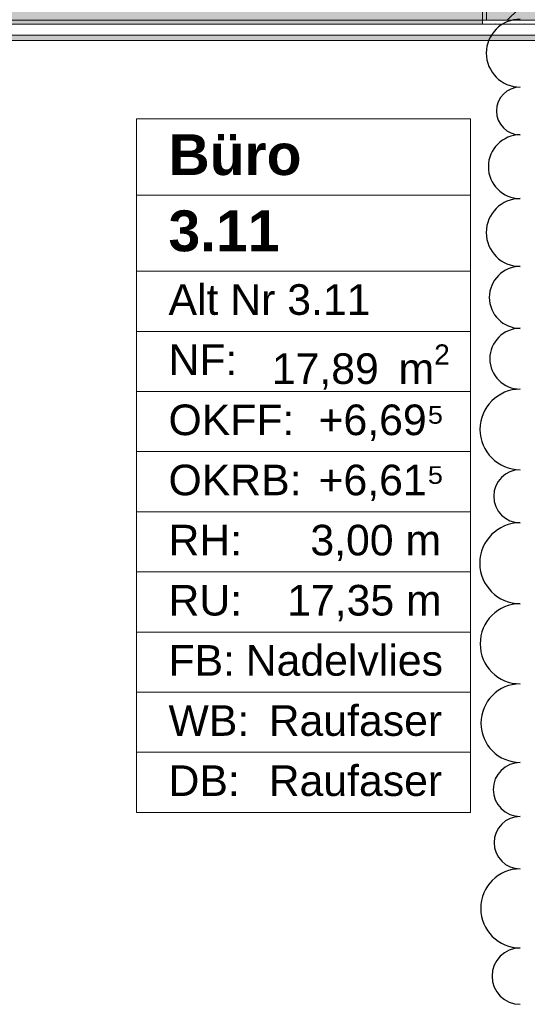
# Model space of a CAD drawing. Header units: metres. Extents: x -3.6 to 84.5, y -11 to 16.8.
# Tile 136 of 256: x 17.2 to 18.5, y 10.6 to 13. Entities that reach past the tile are written whole.
import ezdxf

# ---------------------------------------------------------------- set-up
doc = ezdxf.new("R2010")
doc.units = ezdxf.units.M
doc.header["$MEASUREMENT"] = 0
for name, color, linetype in [('209 - Marker.Änderung', 7, 'Continuous'), ('401 - Zone.Raum_ Raumbegrenzung_ Whg.', 7, 'Continuous'), ('607 - Struktur.Stütze', 7, 'Continuous'), ('608 - Struktur.Träger', 7, 'Continuous'), ('Neubau_653 - Abdeckung.TB Verkofferung', 7, 'Continuous')]:
    doc.layers.add(name, color=color, linetype=linetype)
doc.styles.add('ERSTELLTER_STIL_1', font='txt')
doc.styles.add('ERSTELLTER_STIL_2', font='txt')
pattern_1 = [(45, (0, 0), (-0.01767767, 0.01767767), [0, -0.025])]
pattern_2 = [(45, (0, 0), (-0.0848528, 0.0848528), []), (45, (-0.04243, 0.04243), (-0.0848528, 0.0848528), [0.09, -0.03])]

msp = doc.modelspace()

# ---------------------------------------------------------------- hatches: boundary and pattern name
at = {"layer": '607 - Struktur.Stütze', "linetype": 'Continuous', "lineweight": 0, "true_color": 0x000000}
h = msp.add_hatch(dxfattribs=at)
h.set_pattern_fill('Gips_0001', color=18, style=0, pattern_type=2)
h.set_pattern_definition(pattern_1)
h.paths.add_polyline_path([(18.37, 13.445), (18.37, 12.99), (18.48, 12.99), (18.48, 13), (18.38, 13), (18.38, 13.445)])
h = msp.add_hatch(dxfattribs=at)
h.set_pattern_fill('Beton__Stahlbeton_0001', color=18, style=0, pattern_type=2)
h.set_pattern_definition(pattern_2)
h.paths.add_polyline_path([(18.38, 13), (18.68, 13), (18.68, 13.45), (18.38, 13.45)])
at = {"layer": '608 - Struktur.Träger', "linetype": 'Continuous', "lineweight": 0, "true_color": 0x000000}
h = msp.add_hatch(dxfattribs=at)
h.set_pattern_fill('Beton__Stahlbeton_0001', color=18, style=0, pattern_type=2)
h.set_pattern_definition(pattern_2)
h.paths.add_polyline_path([(15.09, 13.3), (14.78, 13.3), (14.78, 13), (15.09, 13), (18.37, 13), (18.69, 13), (21.97, 13), (22.29, 13), (25.57, 13), (25.89, 13), (29.17, 13), (29.49, 13), (32.77, 13), (33.09, 13), (36.37, 13), (36.69, 13), (39.97, 13), (40.29, 13), (43.57, 13), (43.89, 13), (47.17, 13), (47.48, 13), (47.48, 13.3), (47.17, 13.3), (43.89, 13.3), (43.57, 13.3), (40.29, 13.3), (39.97, 13.3), (36.69, 13.3), (36.37, 13.3), (33.09, 13.3), (32.77, 13.3), (29.49, 13.3), (29.17, 13.3), (25.89, 13.3), (25.57, 13.3), (22.29, 13.3), (21.97, 13.3), (18.69, 13.3), (18.37, 13.3)])
h = msp.add_hatch(dxfattribs=at)
h.set_pattern_fill('Gips_0001', color=18, style=0, pattern_type=2)
h.set_pattern_definition(pattern_1)
h.paths.add_polyline_path([(15.09, 13), (15.09, 12.99), (18.37, 12.99), (18.37, 13)])
at = {"layer": 'Neubau_653 - Abdeckung.TB Verkofferung', "linetype": 'Continuous', "lineweight": 0, "true_color": 0x000000}
h = msp.add_hatch(dxfattribs=at)
h.set_pattern_fill('Gips_0001', color=18, style=0, pattern_type=2)
h.set_pattern_definition(pattern_1)
h.paths.add_polyline_path([(15.11, 12.9505), (18.6475, 12.9505), (18.6475, 12.963), (15.11, 12.963)])

# ---------------------------------------------------------------- linework, layer by layer
at = {"layer": '209 - Marker.Änderung', "color": 1, "linetype": 'Continuous', "lineweight": 25}
for centre, radius in [((18.4626, 12.9193), 0.0832), ((18.4626, 12.7776), 0.0584), ((18.4626, 12.6411), 0.0781), ((18.4626, 12.4799), 0.0832), ((18.4626, 12.3209), 0.0758), ((18.4626, 12.1707), 0.0745), ((18.4626, 11.9975), 0.0987), ((18.4626, 11.8338), 0.065), ((18.4626, 11.6697), 0.0991), ((18.4626, 11.4724), 0.0982), ((18.4626, 11.278), 0.0962), ((18.4626, 11.1155), 0.0662), ((18.4626, 10.9852), 0.0641), ((18.4626, 10.8242), 0.0969), ((18.4626, 10.6583), 0.069)]:
    msp.add_arc(centre, radius, 90, 270, dxfattribs=at)
at = {"layer": '401 - Zone.Raum_ Raumbegrenzung_ Whg.', "color": 7, "linetype": 'Continuous', "lineweight": 9}
for p, q in [((18.341, 12.7583), (17.5222, 12.7583)), ((17.5222, 12.7583), (17.5222, 11.0591)), ((17.5222, 12.7583), (18.341, 12.7583)), ((17.5222, 12.5716), (17.5222, 12.7583)), ((18.341, 11.0591), (18.341, 12.7583)), ((18.341, 12.7583), (18.341, 12.5716)), ((18.341, 12.5716), (17.5222, 12.5716)), ((17.5222, 12.5716), (18.341, 12.5716)), ((17.5222, 12.385), (17.5222, 12.5716)), ((18.341, 12.5716), (18.341, 12.385)), ((18.341, 12.385), (17.5222, 12.385)), ((17.5222, 12.385), (18.341, 12.385)), ((17.5222, 12.2377), (17.5222, 12.385)), ((18.341, 12.385), (18.341, 12.2377)), ((18.341, 12.2377), (17.5222, 12.2377)), ((17.5222, 12.2377), (18.341, 12.2377)), ((17.5222, 12.0904), (17.5222, 12.2377)), ((18.341, 12.2377), (18.341, 12.0904)), ((18.341, 12.0904), (17.5222, 12.0904)), ((17.5222, 12.0904), (18.341, 12.0904)), ((17.5222, 11.9431), (17.5222, 12.0904)), ((18.341, 12.0904), (18.341, 11.9431)), ((18.341, 11.9431), (17.5222, 11.9431)), ((17.5222, 11.9431), (18.341, 11.9431)), ((17.5222, 11.7958), (17.5222, 11.9431)), ((18.341, 11.9431), (18.341, 11.7958)), ((18.341, 11.7958), (17.5222, 11.7958)), ((17.5222, 11.7958), (18.341, 11.7958)), ((17.5222, 11.6484), (17.5222, 11.7958)), ((18.341, 11.7958), (18.341, 11.6484)), ((18.341, 11.6484), (17.5222, 11.6484)), ((17.5222, 11.6484), (18.341, 11.6484)), ((17.5222, 11.5011), (17.5222, 11.6484)), ((18.341, 11.6484), (18.341, 11.5011)), ((18.341, 11.5011), (17.5222, 11.5011)), ((17.5222, 11.5011), (18.341, 11.5011)), ((17.5222, 11.3538), (17.5222, 11.5011)), ((18.341, 11.5011), (18.341, 11.3538)), ((18.341, 11.3538), (17.5222, 11.3538)), ((17.5222, 11.3538), (18.341, 11.3538)), ((17.5222, 11.2065), (17.5222, 11.3538)), ((18.341, 11.3538), (18.341, 11.2065)), ((18.341, 11.2065), (17.5222, 11.2065)), ((17.5222, 11.2065), (18.341, 11.2065)), ((17.5222, 11.0591), (17.5222, 11.2065)), ((18.341, 11.2065), (18.341, 11.0591)), ((17.5222, 11.0591), (18.341, 11.0591)), ((18.341, 11.0591), (17.5222, 11.0591))]:
    msp.add_line(p, q, dxfattribs=at)
at = {"layer": '607 - Struktur.Stütze', "color": 7, "linetype": 'Continuous', "lineweight": 5, "flags": 128}
msp.add_lwpolyline([(18.37, 13.445), (18.37, 12.99), (18.48, 12.99)], dxfattribs=at)
at = {"layer": '607 - Struktur.Stütze', "color": 7, "linetype": 'Continuous', "lineweight": 13, "flags": 128}
msp.add_lwpolyline([(18.38, 13), (18.68, 13), (18.68, 13.45), (18.38, 13.45)], close=True, dxfattribs=at)
at = {"layer": '608 - Struktur.Träger', "color": 7, "linetype": 'Continuous', "lineweight": 13}
msp.add_line((14.78, 12.99), (47.48, 12.99), dxfattribs=at)
at = {"layer": '608 - Struktur.Träger', "color": 7, "linetype": 'Continuous', "lineweight": 5}
for p, q in [((18.37, 12.99), (15.09, 12.99)), ((18.37, 13), (18.37, 12.99))]:
    msp.add_line(p, q, dxfattribs=at)
at = {"layer": '608 - Struktur.Träger', "color": 7, "linetype": 'Continuous', "lineweight": 13, "flags": 128}
msp.add_lwpolyline([(47.48, 13), (47.17, 13), (43.89, 13), (43.57, 13), (40.29, 13), (39.97, 13), (36.69, 13), (36.37, 13), (33.09, 13), (32.77, 13), (29.49, 13), (29.17, 13), (25.89, 13), (25.57, 13), (22.29, 13), (21.97, 13), (18.69, 13), (18.37, 13), (15.09, 13), (14.78, 13)], dxfattribs=at)
at = {"layer": 'Neubau_653 - Abdeckung.TB Verkofferung', "color": 1, "linetype": 'Continuous', "lineweight": 5}
for p, q in [((18.6475, 12.99), (15.11, 12.99)), ((18.6475, 12.963), (15.11, 12.963)), ((18.6475, 12.9505), (15.11, 12.9505))]:
    msp.add_line(p, q, dxfattribs=at)
at = {"layer": 'Neubau_653 - Abdeckung.TB Verkofferung', "color": 1, "linetype": 'Continuous', "lineweight": 9}
msp.add_line((15.11, 12.9505), (18.6, 12.9505), dxfattribs=at)

# ---------------------------------------------------------------- texts
at = {"layer": '401 - Zone.Raum_ Raumbegrenzung_ Whg.', "color": 7, "lineweight": 9, "attachment_point": 1}
for s, insert, char_height, style in [('\\A1;{\\pqj;\\pt0;\\fArial|b1|i0|c0|p38;}', (18.2624, 12.7435), 0.1, 'ERSTELLTER_STIL_1'), ('\\A1;{\\pqj;\\pt0;\\fArial|b1|i0|c0|p38;Büro}', (17.6007, 12.7207), 0.1, 'ERSTELLTER_STIL_1'), ('\\A1;{\\pqj;\\pt0;\\fArial|b1|i0|c0|p38;}', (18.2624, 12.5569), 0.1, 'ERSTELLTER_STIL_1'), ('\\A1;{\\pql;\\pt0;\\fArial|b1|i0|c0|p38;3.11}', (17.6007, 12.5341), 0.1, 'ERSTELLTER_STIL_1'), ('\\A1;{\\pqj;\\pt0;\\fArial|b0|i0|c0|p38;Alt Nr 3.11}', (17.6007, 12.3532), 0.075, 'ERSTELLTER_STIL_2'), ('\\A1;{\\pqj;\\pt0;\\fArial|b0|i0|c0|p38;}', (18.2624, 12.3703), 0.075, 'ERSTELLTER_STIL_2'), ('\\A1;{\\pqj;\\pt0;\\fArial|b0|i0|c0|p38;NF: }', (17.6007, 12.2058), 0.075, 'ERSTELLTER_STIL_2'), ('\\A1;{\\pql;\\pt0,0.05;\\fArial|b0|i0|c0|p38;17,89\\fArial|b0|i0|c0|p38;\\A1{\\H.66x;\\S^  ;}\\fArial|b0|i0|c0|p38; m\\fArial|b0|i0|c0|p38;\\A1{\\H.66x;\\S2^  ;}}', (17.8539, 12.2058), 0.075, 'ERSTELLTER_STIL_2'), ('\\A1;{\\pqj;\\pt0;\\fArial|b0|i0|c0|p38;+6,69⁵}', (17.9683, 12.0585), 0.075, 'ERSTELLTER_STIL_2'), ('\\A1;{\\pqj;\\pt0;\\fArial|b0|i0|c0|p38;OKFF: }', (17.6007, 12.0585), 0.075, 'ERSTELLTER_STIL_2'), ('\\A1;{\\pqj;\\pt0;\\fArial|b0|i0|c0|p38;+6,61⁵}', (17.9683, 11.9112), 0.075, 'ERSTELLTER_STIL_2'), ('\\A1;{\\pqj;\\pt0;\\fArial|b0|i0|c0|p38;OKRB: }', (17.6007, 11.9112), 0.075, 'ERSTELLTER_STIL_2'), ('\\A1;{\\pqj;\\pt0;\\fArial|b0|i0|c0|p38;RH: }', (17.6007, 11.7639), 0.075, 'ERSTELLTER_STIL_2'), ('\\A1;{\\pqj;\\pt0;\\fArial|b0|i0|c0|p38;3,00 m}', (17.9484, 11.7639), 0.075, 'ERSTELLTER_STIL_2'), ('\\A1;{\\pqj;\\pt0;\\fArial|b0|i0|c0|p38;RU: }', (17.6007, 11.6166), 0.075, 'ERSTELLTER_STIL_2'), ('\\A1;{\\pqj;\\pt0;\\fArial|b0|i0|c0|p38;17,35 m}', (17.8915, 11.6166), 0.075, 'ERSTELLTER_STIL_2'), ('\\A1;{\\pqj;\\pt0;\\fArial|b0|i0|c0|p38;FB: }', (17.6007, 11.4692), 0.075, 'ERSTELLTER_STIL_2'), ('\\A1;{\\pqj;\\pt0;\\fArial|b0|i0|c0|p38;Nadelvlies}', (17.79, 11.4692), 0.075, 'ERSTELLTER_STIL_2'), ('\\A1;{\\pqj;\\pt0;\\fArial|b0|i0|c0|p38;WB: }', (17.6007, 11.3219), 0.075, 'ERSTELLTER_STIL_2'), ('\\A1;{\\pqj;\\pt0;\\fArial|b0|i0|c0|p38;Raufaser}', (17.8462, 11.3219), 0.075, 'ERSTELLTER_STIL_2'), ('\\A1;{\\pqj;\\pt0;\\fArial|b0|i0|c0|p38;DB: }', (17.6007, 11.1746), 0.075, 'ERSTELLTER_STIL_2'), ('\\A1;{\\pqj;\\pt0;\\fArial|b0|i0|c0|p38;Raufaser}', (17.8462, 11.1746), 0.075, 'ERSTELLTER_STIL_2')]:
    msp.add_mtext(s, dxfattribs=dict(at, insert=insert, char_height=char_height, style=style))

doc.saveas('drawing.dxf')
